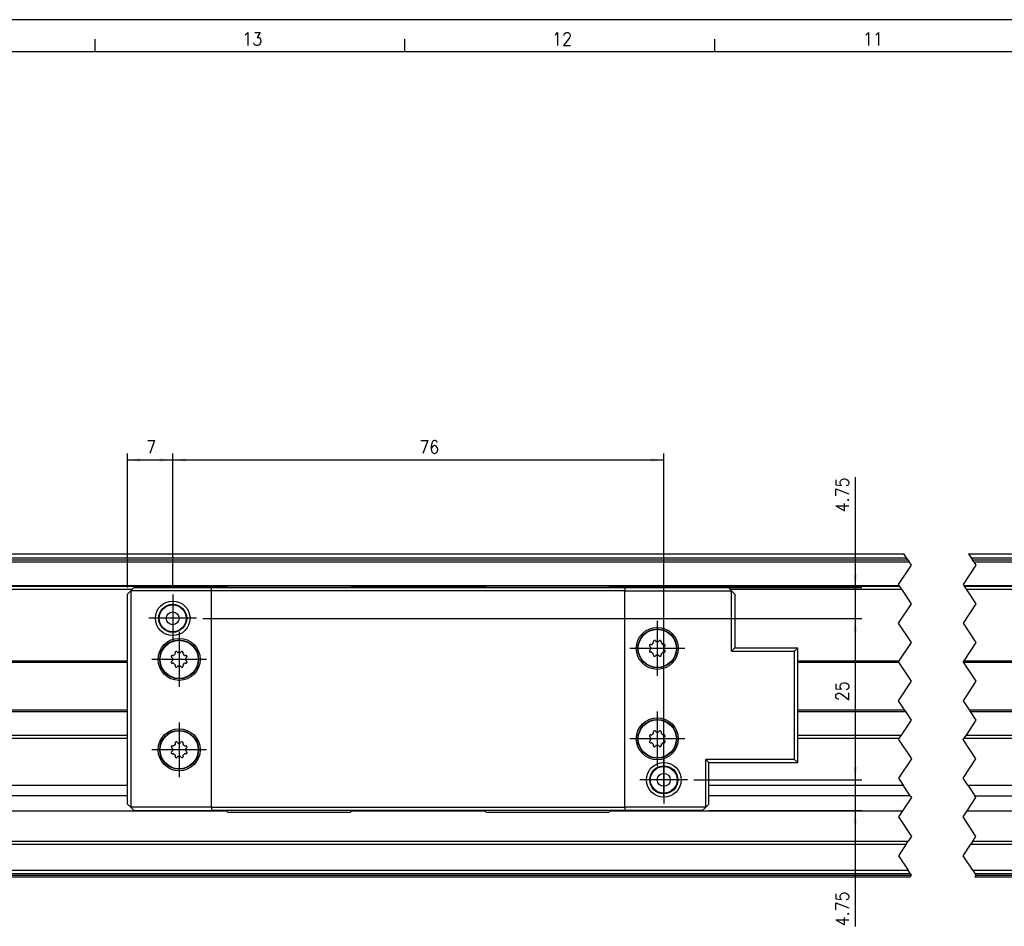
# Model space of a CAD drawing. Header units: inches. Extents: x -381 to 6628, y -418 to 176.
# Tile 8 of 27: x -181 to -29, y 35 to 176. Entities that reach past the tile are written whole.
import ezdxf

# ---------------------------------------------------------------- set-up
doc = ezdxf.new("R2010")
doc.units = ezdxf.units.IN
doc.linetypes.add('DOT_CENTER', pattern=[14, 12, -1, 0, -1])
doc.layers.add('1', color=7, linetype='Continuous')
doc.styles.add('CONVERTER_12', font='txt.shx', dxfattribs={"width": 0.9})
doc.dimstyles.new('ME10_DIM_35', dxfattribs={"dimtxt": 2, "dimasz": 2, "dimexe": 1, "dimexo": 1, "dimgap": 1, "dimtad": 1, "dimdsep": 46, "dimtxsty": 'CONVERTER_12', "dimsah": 1, "dimcen": 0.09, "dimclrd": 2, "dimclre": 2, "dimclrt": 2, "dimadec": 0, "dimazin": 0, "dimtfac": 1, "dimtdec": 4, "dimtix": 1, "dimtmove": 0, "dimatfit": 3, "dimfxl": 1, "dimtolj": 1, "dimtzin": 0, "dimarcsym": 0})
doc.dimstyles.new('ME10_DIM_36', dxfattribs={"dimtxt": 2, "dimasz": 2, "dimexe": 1, "dimexo": 1, "dimgap": 1, "dimtad": 1, "dimdsep": 46, "dimtxsty": 'CONVERTER_12', "dimsah": 1, "dimcen": 0.09, "dimclrd": 2, "dimclre": 2, "dimclrt": 2, "dimadec": 0, "dimazin": 0, "dimtfac": 1, "dimtdec": 4, "dimtix": 1, "dimtmove": 0, "dimatfit": 3, "dimfxl": 1, "dimtolj": 1, "dimtzin": 0, "dimarcsym": 0})
doc.dimstyles.new('ME10_DIM_37', dxfattribs={"dimtxt": 2, "dimasz": 2, "dimexe": 1, "dimexo": 1, "dimgap": 1, "dimtad": 1, "dimdsep": 46, "dimtxsty": 'CONVERTER_12', "dimsah": 1, "dimcen": 0.09, "dimclrd": 2, "dimclre": 2, "dimclrt": 2, "dimadec": 0, "dimazin": 0, "dimtfac": 1, "dimtdec": 4, "dimtix": 1, "dimtmove": 0, "dimatfit": 3, "dimfxl": 1, "dimtolj": 1, "dimtzin": 0, "dimarcsym": 0})
doc.dimstyles.new('ME10_DIM_38', dxfattribs={"dimtxt": 2, "dimasz": 2, "dimexe": 1, "dimexo": 1, "dimgap": 1, "dimtad": 1, "dimdsep": 46, "dimtxsty": 'CONVERTER_12', "dimsah": 1, "dimcen": 0.09, "dimclrd": 2, "dimclre": 2, "dimclrt": 2, "dimadec": 0, "dimazin": 0, "dimtfac": 1, "dimtdec": 4, "dimtix": 1, "dimtmove": 0, "dimatfit": 3, "dimfxl": 1, "dimtolj": 1, "dimtzin": 0, "dimarcsym": 0})
doc.dimstyles.new('ME10_DIM_39', dxfattribs={"dimtxt": 2, "dimasz": 2, "dimexe": 1, "dimexo": 1, "dimgap": 1, "dimtad": 1, "dimdsep": 46, "dimtxsty": 'CONVERTER_12', "dimsah": 1, "dimcen": 0.09, "dimclrd": 2, "dimclre": 2, "dimclrt": 2, "dimadec": 0, "dimazin": 0, "dimtfac": 1, "dimtdec": 4, "dimtix": 1, "dimtmove": 0, "dimatfit": 3, "dimfxl": 1, "dimtolj": 1, "dimtzin": 0, "dimarcsym": 0})

# ---------------------------------------------------------------- blocks, each defined once
blk = doc.blocks.new('Modulo_izq__K__1__33', base_point=(-230.88, 42.97))
at = {"color": 7, "linetype": 'Continuous'}
for p, q in [((-196.82, 92.97), (-44.17, 92.97)), ((-196.82, 92.96), (-44.16, 92.96)), ((-34.17, 92.97), (-12.82, 92.97)), ((-34.16, 92.96), (-12.82, 92.96)), ((-196.82, 92.35), (-43.75, 92.35)), ((-196.82, 92.03), (-43.54, 92.03)), ((-196.82, 91.7), (-43.32, 91.7)), ((-33.75, 92.35), (-12.82, 92.35)), ((-33.54, 92.03), (-12.82, 92.03)), ((-33.32, 91.7), (-12.82, 91.7)), ((-44.85, 87.99), (-189.32, 87.99)), ((-189.32, 87.97), (-148.82, 87.97)), ((-189.32, 87.47), (-163.57, 87.47)), ((-129.82, 87.97), (-108.82, 87.97)), ((-89.82, 87.97), (-44.83, 87.97)), ((-71.07, 87.47), (-44.5, 87.47)), ((-10.82, 87.99), (-34.85, 87.99)), ((-34.83, 87.97), (-10.82, 87.97)), ((-34.5, 87.47), (-10.82, 87.47)), ((-189.32, 76.41), (-164.32, 76.41)), ((-60.58, 76.41), (-44.88, 76.41)), ((-34.88, 76.41), (-10.82, 76.41)), ((-189.32, 76.16), (-164.32, 76.16)), ((-60.58, 76.16), (-44.96, 76.16)), ((-34.96, 76.16), (-10.82, 76.16)), ((-189.32, 68.79), (-164.32, 68.79)), ((-60.58, 68.79), (-44.05, 68.79)), ((-34.05, 68.79), (-10.82, 68.79)), ((-189.32, 68.54), (-164.32, 68.54)), ((-60.58, 68.54), (-43.88, 68.54)), ((-33.88, 68.54), (-10.82, 68.54)), ((-189.32, 64.91), (-164.32, 64.91)), ((-189.32, 64.41), (-164.32, 64.41)), ((-60.58, 64.91), (-44.54, 64.91)), ((-60.58, 64.41), (-44.88, 64.41)), ((-34.88, 64.41), (-10.82, 64.41)), ((-34.54, 64.91), (-10.82, 64.91)), ((-189.32, 57.15), (-164.32, 57.15)), ((-74.32, 57.15), (-44.28, 57.15)), ((-34.28, 57.15), (-10.82, 57.15)), ((-164.32, 55.48), (-189.32, 55.48)), ((-43.17, 55.48), (-74.32, 55.48)), ((-33.17, 55.48), (-10.82, 55.48)), ((-189.32, 53.19), (-149.04, 53.19)), ((-189.32, 53.16), (-149.01, 53.16)), ((-129.64, 53.16), (-109.01, 53.16)), ((-129.6, 53.19), (-109.04, 53.19)), ((-89.64, 53.16), (-44.38, 53.16)), ((-89.6, 53.19), (-44.36, 53.19)), ((-34.38, 53.16), (-10.82, 53.16)), ((-34.36, 53.19), (-10.82, 53.19)), ((-189.32, 48.48), (-43.5, 48.48)), ((-189.32, 48.04), (-43.79, 48.04)), ((-33.79, 48.04), (-10.87, 48.04)), ((-33.5, 48.48), (-10.87, 48.48)), ((-196.82, 43.47), (-43.17, 43.47)), ((-196.82, 43.22), (-43, 43.22)), ((-196.82, 42.97), (-43.17, 42.97)), ((-189.32, 43.97), (-43.5, 43.97)), ((-33.5, 43.97), (-10.87, 43.97)), ((-33.17, 43.47), (-10.87, 43.47)), ((-33.17, 42.97), (-10.87, 42.97)), ((-33, 43.22), (-10.87, 43.22))]:
    blk.add_line(p, q, dxfattribs=at)
at = {"color": 2, "linetype": 'DOT_CENTER'}
for p, q in [((-44.16, 92.96), (-44.17, 92.97)), ((-43.75, 92.35), (-44.16, 92.96)), ((-34.17, 92.97), (-34.16, 92.96)), ((-34.16, 92.96), (-33.75, 92.35)), ((-43.54, 92.03), (-43.75, 92.35)), ((-43.54, 92.03), (-43.32, 91.7)), ((-43, 91.22), (-43.32, 91.7)), ((-33.75, 92.35), (-33.54, 92.03)), ((-33.32, 91.7), (-33.54, 92.03)), ((-33.32, 91.7), (-33, 91.22)), ((-45, 88.22), (-43, 91.22)), ((-33, 91.22), (-35, 88.22)), ((-44.17, 89.47), (-44.61, 88.81)), ((-43.95, 89.8), (-44, 89.73)), ((-43.93, 89.82), (-43.95, 89.8)), ((-44.85, 87.99), (-45, 88.22)), ((-44.85, 87.99), (-44.83, 87.97)), ((-44.5, 87.47), (-44.83, 87.97)), ((-43, 85.22), (-44.5, 87.47)), ((-35, 88.22), (-34.85, 87.99)), ((-34.83, 87.97), (-34.85, 87.99)), ((-34.83, 87.97), (-34.5, 87.47)), ((-34.5, 87.47), (-33, 85.22)), ((-45, 82.22), (-43, 85.22)), ((-33, 85.22), (-35, 82.22)), ((-43, 79.22), (-45, 82.22)), ((-35, 82.22), (-33, 79.22)), ((-44.88, 76.41), (-43, 79.22)), ((-33, 79.22), (-34.88, 76.41)), ((-45, 76.22), (-44.88, 76.41)), ((-44.96, 76.16), (-45, 76.22)), ((-34.88, 76.41), (-35, 76.22)), ((-35, 76.22), (-34.96, 76.16)), ((-43, 73.22), (-44.96, 76.16)), ((-34.96, 76.16), (-33, 73.22)), ((-45, 70.22), (-43, 73.22)), ((-33, 73.22), (-35, 70.22)), ((-44.05, 68.79), (-45, 70.22)), ((-35, 70.22), (-34.05, 68.79)), ((-43.88, 68.54), (-44.05, 68.79)), ((-34.05, 68.79), (-33.88, 68.54)), ((-44.54, 64.91), (-43, 67.22)), ((-43, 67.22), (-43.88, 68.54)), ((-33, 67.22), (-34.54, 64.91)), ((-33.88, 68.54), (-33, 67.22)), ((-44.88, 64.41), (-45, 64.22)), ((-45, 64.22), (-43, 61.22)), ((-44.88, 64.41), (-44.54, 64.91)), ((-35, 64.22), (-34.88, 64.41)), ((-33, 61.22), (-35, 64.22)), ((-34.54, 64.91), (-34.88, 64.41)), ((-43, 61.22), (-45, 58.22)), ((-35, 58.22), (-33, 61.22)), ((-45, 58.22), (-44.28, 57.15)), ((-34.28, 57.15), (-35, 58.22)), ((-43.17, 55.48), (-44.28, 57.15)), ((-34.28, 57.15), (-33.17, 55.48)), ((-43, 55.22), (-44.36, 53.19)), ((-43.17, 55.48), (-43.1, 55.37)), ((-43.1, 55.37), (-43, 55.22)), ((-34.36, 53.19), (-33, 55.22)), ((-33, 55.22), (-33.17, 55.48)), ((-44.38, 53.16), (-45, 52.22)), ((-45, 52.22), (-43, 49.22)), ((-44.38, 53.16), (-44.36, 53.19)), ((-35, 52.22), (-34.38, 53.16)), ((-33, 49.22), (-35, 52.22)), ((-34.36, 53.19), (-34.38, 53.16)), ((-43, 49.22), (-43.5, 48.48)), ((-33.5, 48.48), (-33, 49.22)), ((-43.79, 48.04), (-45, 46.22)), ((-43.79, 48.04), (-43.5, 48.48)), ((-35, 46.22), (-33.79, 48.04)), ((-33.5, 48.48), (-33.79, 48.04)), ((-45, 46.22), (-43.5, 43.97)), ((-33.5, 43.97), (-35, 46.22)), ((-43.17, 43.47), (-43.5, 43.97)), ((-43, 43.22), (-43.17, 43.47)), ((-43.17, 42.97), (-43, 43.22)), ((-33.5, 43.97), (-33.17, 43.47)), ((-33.17, 43.47), (-33, 43.22)), ((-33, 43.22), (-33.17, 42.97))]:
    blk.add_line(p, q, dxfattribs=at)
blk = doc.blocks.new('CABEZA__34', base_point=(-164.32, 52.97))
at = {"color": 7, "linetype": 'Continuous'}
for p, q in [((-164.32, 86.72), (-163.82, 87.22)), ((-163.82, 87.22), (-163.32, 87.72)), ((-151.32, 87.22), (-163.82, 87.22)), ((-163.82, 87.22), (-163.82, 53.72)), ((-163.32, 87.72), (-151.32, 87.72)), ((-151.32, 87.22), (-151.32, 87.72)), ((-151.32, 87.72), (-87.32, 87.72)), ((-87.32, 87.22), (-151.32, 87.22)), ((-151.32, 53.72), (-151.32, 87.22)), ((-148.82, 87.97), (-149.07, 87.72)), ((-129.82, 87.97), (-148.82, 87.97)), ((-129.57, 87.72), (-129.82, 87.97)), ((-108.82, 87.97), (-109.07, 87.72)), ((-89.82, 87.97), (-108.82, 87.97)), ((-89.57, 87.72), (-89.82, 87.97)), ((-87.32, 87.72), (-87.32, 87.22)), ((-87.32, 87.72), (-71.32, 87.72)), ((-87.32, 87.22), (-70.82, 87.22)), ((-87.32, 53.72), (-87.32, 87.22)), ((-71.32, 87.72), (-70.82, 87.22)), ((-70.32, 86.72), (-70.82, 87.22)), ((-70.82, 77.91), (-70.82, 87.22)), ((-164.32, 54.22), (-164.32, 86.72)), ((-70.32, 86.72), (-70.32, 78.41)), ((-82.93, 79.42), (-82.94, 79.34)), ((-82.91, 79.25), (-82.94, 79.34)), ((-82.92, 79.44), (-82.93, 79.42)), ((-82.91, 79.47), (-82.92, 79.44)), ((-82.9, 79.48), (-82.91, 79.47)), ((-82.91, 79.23), (-82.91, 79.25)), ((-82.88, 79.49), (-82.9, 79.48)), ((-82.85, 79.51), (-82.88, 79.49)), ((-82.77, 79.54), (-82.79, 79.54)), ((-82.74, 79.55), (-82.77, 79.54)), ((-82.7, 79.54), (-82.74, 79.55)), ((-82.68, 79.53), (-82.7, 79.54)), ((-82.67, 79.53), (-82.68, 79.53)), ((-82.61, 79.48), (-82.67, 79.53)), ((-82.61, 79.48), (-82.56, 79.39)), ((-82.56, 79.39), (-82.49, 79.36)), ((-82.16, 79.36), (-82.09, 79.39)), ((-82.09, 79.39), (-82.04, 79.48)), ((-81.98, 79.53), (-82.04, 79.48)), ((-81.97, 79.53), (-81.98, 79.53)), ((-81.96, 79.54), (-81.97, 79.53)), ((-81.93, 79.54), (-81.96, 79.54)), ((-81.91, 79.55), (-81.93, 79.54)), ((-81.89, 79.55), (-81.91, 79.55)), ((-81.85, 79.54), (-81.89, 79.55)), ((-81.78, 79.5), (-81.8, 79.51)), ((-81.75, 79.48), (-81.78, 79.5)), ((-81.73, 79.45), (-81.75, 79.48)), ((-81.71, 79.34), (-81.74, 79.25)), ((-81.74, 79.25), (-81.74, 79.23)), ((-81.72, 79.43), (-81.73, 79.45)), ((-81.72, 79.42), (-81.72, 79.43)), ((-81.71, 79.34), (-81.72, 79.42)), ((-156.92, 77.74), (-156.93, 77.72)), ((-156.93, 77.72), (-156.93, 77.64)), ((-156.91, 77.77), (-156.92, 77.74)), ((-156.89, 77.78), (-156.91, 77.77)), ((-156.88, 77.79), (-156.89, 77.78)), ((-156.85, 77.81), (-156.88, 77.79)), ((-156.77, 77.84), (-156.79, 77.84)), ((-156.74, 77.85), (-156.77, 77.84)), ((-156.7, 77.84), (-156.74, 77.85)), ((-156.68, 77.83), (-156.7, 77.84)), ((-156.67, 77.83), (-156.68, 77.83)), ((-156.61, 77.78), (-156.67, 77.83)), ((-156.61, 77.78), (-156.56, 77.69)), ((-156.09, 77.69), (-156.03, 77.78)), ((-155.98, 77.83), (-156.03, 77.78)), ((-155.97, 77.83), (-155.98, 77.83)), ((-155.96, 77.84), (-155.97, 77.83)), ((-155.93, 77.84), (-155.96, 77.84)), ((-155.91, 77.85), (-155.93, 77.84)), ((-155.89, 77.85), (-155.91, 77.85)), ((-155.85, 77.84), (-155.89, 77.85)), ((-155.77, 77.8), (-155.8, 77.81)), ((-155.75, 77.78), (-155.77, 77.8)), ((-155.73, 77.75), (-155.75, 77.78)), ((-155.72, 77.73), (-155.73, 77.75)), ((-155.72, 77.72), (-155.72, 77.73)), ((-155.71, 77.64), (-155.72, 77.72)), ((-83.54, 78.79), (-83.55, 78.76)), ((-83.55, 78.76), (-83.55, 78.74)), ((-83.55, 78.74), (-83.55, 78.72)), ((-83.55, 78.72), (-83.54, 78.69)), ((-83.54, 77.95), (-83.55, 77.91)), ((-83.55, 77.91), (-83.54, 77.88)), ((-83.54, 78.69), (-83.54, 78.68)), ((-83.54, 78.68), (-83.53, 78.67)), ((-83.53, 77.98), (-83.54, 77.97)), ((-83.54, 77.97), (-83.54, 77.95)), ((-83.54, 77.88), (-83.54, 77.85)), ((-83.53, 78.67), (-83.48, 78.61)), ((-83.48, 78.03), (-83.53, 77.98)), ((-83.5, 78.87), (-83.51, 78.85)), ((-83.51, 77.8), (-83.49, 77.77)), ((-83.48, 78.89), (-83.5, 78.87)), ((-83.49, 77.77), (-83.48, 77.75)), ((-83.45, 78.92), (-83.48, 78.89)), ((-83.39, 78.56), (-83.48, 78.61)), ((-83.48, 78.03), (-83.39, 78.09)), ((-83.48, 77.75), (-83.47, 77.74)), ((-83.47, 77.74), (-83.44, 77.73)), ((-83.43, 78.93), (-83.45, 78.92)), ((-83.44, 77.73), (-83.42, 77.72)), ((-83.42, 78.93), (-83.43, 78.93)), ((-83.34, 78.93), (-83.42, 78.93)), ((-83.42, 77.72), (-83.34, 77.71)), ((-83.36, 78.5), (-83.39, 78.56)), ((-83.39, 78.09), (-83.36, 78.15)), ((-83.36, 78.49), (-83.36, 78.5)), ((-83.36, 78.15), (-83.36, 78.16)), ((-83.34, 78.93), (-83.25, 78.91)), ((-83.25, 77.73), (-83.34, 77.71)), ((-83.25, 78.91), (-83.17, 78.94)), ((-83.17, 77.71), (-83.25, 77.73)), ((-82.94, 79.17), (-82.91, 79.21)), ((-82.91, 79.21), (-82.91, 79.23)), ((-81.74, 79.23), (-81.74, 79.21)), ((-81.74, 79.21), (-81.71, 79.17)), ((-81.47, 78.94), (-81.4, 78.91)), ((-81.4, 77.73), (-81.47, 77.71)), ((-81.4, 78.91), (-81.31, 78.93)), ((-81.31, 77.71), (-81.4, 77.73)), ((-81.23, 78.93), (-81.31, 78.93)), ((-81.31, 77.71), (-81.23, 77.72)), ((-81.26, 78.56), (-81.29, 78.5)), ((-81.29, 78.5), (-81.29, 78.49)), ((-81.29, 78.16), (-81.29, 78.15)), ((-81.29, 78.15), (-81.26, 78.09)), ((-81.17, 78.61), (-81.26, 78.56)), ((-81.26, 78.09), (-81.17, 78.03)), ((-81.21, 78.92), (-81.23, 78.93)), ((-81.23, 77.72), (-81.22, 77.72)), ((-81.22, 77.72), (-81.2, 77.73)), ((-81.18, 78.91), (-81.21, 78.92)), ((-81.2, 77.73), (-81.17, 77.75)), ((-81.17, 78.89), (-81.18, 78.91)), ((-81.16, 78.88), (-81.17, 78.89)), ((-81.17, 78.61), (-81.12, 78.67)), ((-81.12, 77.98), (-81.17, 78.03)), ((-81.17, 77.75), (-81.15, 77.77)), ((-81.14, 78.85), (-81.16, 78.88)), ((-81.15, 77.77), (-81.14, 77.8)), ((-81.12, 78.67), (-81.11, 78.68)), ((-81.11, 77.97), (-81.12, 77.98)), ((-81.1, 78.77), (-81.11, 78.79)), ((-81.11, 78.7), (-81.1, 78.74)), ((-81.11, 78.68), (-81.11, 78.7)), ((-81.11, 77.96), (-81.11, 77.97)), ((-81.1, 77.93), (-81.11, 77.96)), ((-81.11, 77.85), (-81.1, 77.89)), ((-81.1, 78.74), (-81.1, 78.77)), ((-81.1, 77.91), (-81.1, 77.93)), ((-81.1, 77.89), (-81.1, 77.91)), ((-70.32, 78.41), (-70.82, 77.91)), ((-70.82, 77.91), (-61.08, 77.91)), ((-70.32, 78.41), (-60.58, 78.41)), ((-60.58, 78.41), (-61.08, 77.91)), ((-61.08, 61.14), (-61.08, 77.91)), ((-60.58, 60.64), (-60.58, 78.41)), ((-157.54, 77.06), (-157.55, 77.04)), ((-157.55, 77.04), (-157.54, 77.02)), ((-157.54, 76.25), (-157.55, 76.21)), ((-157.55, 76.21), (-157.54, 76.18)), ((-157.54, 77.09), (-157.54, 77.06)), ((-157.54, 77.02), (-157.54, 76.99)), ((-157.54, 76.99), (-157.53, 76.98)), ((-157.53, 76.27), (-157.54, 76.25)), ((-157.53, 76.98), (-157.53, 76.97)), ((-157.53, 76.97), (-157.48, 76.91)), ((-157.48, 76.33), (-157.53, 76.28)), ((-157.53, 76.28), (-157.53, 76.27)), ((-157.5, 77.17), (-157.51, 77.15)), ((-157.48, 77.19), (-157.5, 77.17)), ((-157.45, 77.22), (-157.48, 77.19)), ((-157.39, 76.86), (-157.48, 76.91)), ((-157.48, 76.33), (-157.39, 76.39)), ((-157.43, 77.23), (-157.45, 77.22)), ((-157.42, 77.23), (-157.43, 77.23)), ((-157.34, 77.23), (-157.42, 77.23)), ((-157.36, 76.8), (-157.39, 76.86)), ((-157.39, 76.39), (-157.36, 76.45)), ((-157.36, 76.79), (-157.36, 76.8)), ((-157.36, 76.45), (-157.36, 76.46)), ((-157.34, 77.23), (-157.25, 77.21)), ((-157.25, 77.21), (-157.17, 77.24)), ((-156.94, 77.47), (-156.91, 77.51)), ((-156.91, 77.55), (-156.93, 77.64)), ((-156.91, 77.53), (-156.91, 77.55)), ((-156.91, 77.51), (-156.91, 77.53)), ((-156.56, 77.69), (-156.49, 77.66)), ((-156.16, 77.66), (-156.09, 77.69)), ((-155.73, 77.55), (-155.74, 77.53)), ((-155.74, 77.53), (-155.73, 77.51)), ((-155.71, 77.64), (-155.73, 77.55)), ((-155.73, 77.51), (-155.71, 77.47)), ((-155.47, 77.24), (-155.4, 77.21)), ((-155.4, 77.21), (-155.3, 77.23)), ((-155.23, 77.23), (-155.3, 77.23)), ((-155.26, 76.86), (-155.29, 76.8)), ((-155.29, 76.8), (-155.29, 76.79)), ((-155.29, 76.46), (-155.29, 76.45)), ((-155.29, 76.45), (-155.26, 76.39)), ((-155.17, 76.91), (-155.26, 76.86)), ((-155.26, 76.39), (-155.17, 76.33)), ((-155.2, 77.22), (-155.23, 77.23)), ((-155.18, 77.21), (-155.2, 77.22)), ((-155.17, 77.19), (-155.18, 77.21)), ((-155.15, 77.18), (-155.17, 77.19)), ((-155.17, 76.91), (-155.12, 76.97)), ((-155.12, 76.28), (-155.17, 76.33)), ((-155.13, 77.15), (-155.15, 77.18)), ((-155.12, 76.97), (-155.11, 76.98)), ((-155.11, 76.27), (-155.12, 76.28)), ((-155.1, 77.07), (-155.11, 77.09)), ((-155.11, 77), (-155.1, 77.04)), ((-155.11, 76.98), (-155.11, 77)), ((-155.11, 76.26), (-155.11, 76.27)), ((-155.1, 76.23), (-155.11, 76.26)), ((-155.11, 76.15), (-155.1, 76.19)), ((-155.1, 77.04), (-155.1, 77.07)), ((-155.1, 76.21), (-155.1, 76.23)), ((-155.1, 76.19), (-155.1, 76.21)), ((-82.91, 77.43), (-82.94, 77.47)), ((-82.94, 77.3), (-82.91, 77.4)), ((-82.94, 77.3), (-82.93, 77.23)), ((-82.93, 77.23), (-82.93, 77.21)), ((-82.93, 77.21), (-82.92, 77.2)), ((-82.92, 77.2), (-82.9, 77.17)), ((-82.91, 77.42), (-82.91, 77.43)), ((-82.91, 77.4), (-82.91, 77.42)), ((-82.9, 77.17), (-82.87, 77.15)), ((-82.87, 77.15), (-82.85, 77.13)), ((-82.79, 77.11), (-82.76, 77.1)), ((-82.76, 77.1), (-82.74, 77.1)), ((-82.74, 77.1), (-82.72, 77.1)), ((-82.72, 77.1), (-82.69, 77.11)), ((-82.69, 77.11), (-82.68, 77.11)), ((-82.68, 77.11), (-82.67, 77.12)), ((-82.67, 77.12), (-82.61, 77.17)), ((-82.56, 77.26), (-82.61, 77.17)), ((-82.49, 77.29), (-82.56, 77.26)), ((-82.09, 77.26), (-82.16, 77.29)), ((-82.04, 77.17), (-82.09, 77.26)), ((-82.04, 77.17), (-81.98, 77.12)), ((-81.98, 77.12), (-81.97, 77.11)), ((-81.97, 77.11), (-81.95, 77.11)), ((-81.95, 77.11), (-81.91, 77.1)), ((-81.91, 77.1), (-81.88, 77.1)), ((-81.88, 77.1), (-81.85, 77.11)), ((-81.8, 77.13), (-81.77, 77.15)), ((-81.77, 77.15), (-81.75, 77.17)), ((-81.75, 77.17), (-81.74, 77.18)), ((-81.71, 77.47), (-81.74, 77.43)), ((-81.74, 77.43), (-81.74, 77.42)), ((-81.74, 77.42), (-81.74, 77.4)), ((-81.74, 77.4), (-81.71, 77.3)), ((-81.74, 77.18), (-81.73, 77.2)), ((-81.73, 77.2), (-81.72, 77.23)), ((-81.72, 77.23), (-81.71, 77.3)), ((-157.54, 76.18), (-157.54, 76.15)), ((-157.51, 76.1), (-157.49, 76.07)), ((-157.49, 76.07), (-157.48, 76.05)), ((-157.48, 76.05), (-157.46, 76.04)), ((-157.46, 76.04), (-157.44, 76.03)), ((-157.44, 76.03), (-157.42, 76.02)), ((-157.42, 76.02), (-157.34, 76.01)), ((-157.25, 76.03), (-157.34, 76.01)), ((-157.17, 76.01), (-157.25, 76.03)), ((-156.91, 75.73), (-156.94, 75.77)), ((-156.93, 75.6), (-156.91, 75.7)), ((-156.93, 75.6), (-156.93, 75.53)), ((-156.93, 75.53), (-156.93, 75.51)), ((-156.93, 75.51), (-156.92, 75.5)), ((-156.92, 75.5), (-156.89, 75.47)), ((-156.91, 75.72), (-156.91, 75.73)), ((-156.91, 75.7), (-156.91, 75.72)), ((-156.89, 75.47), (-156.87, 75.45)), ((-156.87, 75.45), (-156.85, 75.43)), ((-156.79, 75.41), (-156.76, 75.4)), ((-156.76, 75.4), (-156.74, 75.4)), ((-156.74, 75.4), (-156.72, 75.4)), ((-156.72, 75.4), (-156.69, 75.41)), ((-156.69, 75.41), (-156.68, 75.41)), ((-156.68, 75.41), (-156.67, 75.42)), ((-156.67, 75.42), (-156.61, 75.47)), ((-156.56, 75.56), (-156.61, 75.47)), ((-156.49, 75.59), (-156.56, 75.56)), ((-156.09, 75.56), (-156.16, 75.59)), ((-156.03, 75.47), (-156.09, 75.56)), ((-156.03, 75.47), (-155.98, 75.42)), ((-155.98, 75.42), (-155.97, 75.41)), ((-155.97, 75.41), (-155.95, 75.41)), ((-155.95, 75.41), (-155.91, 75.4)), ((-155.91, 75.4), (-155.88, 75.4)), ((-155.88, 75.4), (-155.85, 75.41)), ((-155.8, 75.43), (-155.77, 75.45)), ((-155.77, 75.45), (-155.75, 75.47)), ((-155.75, 75.47), (-155.74, 75.48)), ((-155.73, 75.73), (-155.74, 75.72)), ((-155.74, 75.72), (-155.73, 75.7)), ((-155.74, 75.48), (-155.73, 75.5)), ((-155.71, 75.77), (-155.73, 75.73)), ((-155.73, 75.7), (-155.71, 75.6)), ((-155.73, 75.5), (-155.72, 75.53)), ((-155.72, 75.53), (-155.71, 75.6)), ((-155.4, 76.03), (-155.47, 76.01)), ((-155.3, 76.01), (-155.4, 76.03)), ((-155.3, 76.01), (-155.23, 76.02)), ((-155.23, 76.02), (-155.21, 76.02)), ((-155.21, 76.02), (-155.2, 76.03)), ((-155.2, 76.03), (-155.17, 76.05)), ((-155.17, 76.05), (-155.15, 76.07)), ((-155.15, 76.07), (-155.13, 76.1)), ((-82.77, 65.54), (-82.79, 65.54)), ((-82.74, 65.55), (-82.77, 65.54)), ((-82.7, 65.54), (-82.74, 65.55)), ((-82.68, 65.53), (-82.7, 65.54)), ((-82.67, 65.53), (-82.68, 65.53)), ((-82.61, 65.48), (-82.67, 65.53)), ((-81.98, 65.53), (-82.04, 65.48)), ((-81.97, 65.53), (-81.98, 65.53)), ((-81.96, 65.54), (-81.97, 65.53)), ((-81.93, 65.54), (-81.96, 65.54)), ((-81.91, 65.55), (-81.93, 65.54)), ((-81.89, 65.55), (-81.91, 65.55)), ((-81.85, 65.54), (-81.89, 65.55)), ((-83.54, 64.79), (-83.55, 64.76)), ((-83.55, 64.76), (-83.55, 64.74)), ((-83.55, 64.74), (-83.55, 64.72)), ((-83.55, 64.72), (-83.54, 64.69)), ((-83.54, 64.69), (-83.54, 64.68)), ((-83.54, 64.68), (-83.53, 64.67)), ((-83.53, 64.67), (-83.48, 64.61)), ((-83.48, 64.03), (-83.53, 63.98)), ((-83.5, 64.87), (-83.51, 64.85)), ((-83.48, 64.89), (-83.5, 64.87)), ((-83.45, 64.92), (-83.48, 64.89)), ((-83.39, 64.56), (-83.48, 64.61)), ((-83.48, 64.03), (-83.39, 64.09)), ((-83.43, 64.93), (-83.45, 64.92)), ((-83.42, 64.93), (-83.43, 64.93)), ((-83.34, 64.93), (-83.42, 64.93)), ((-83.36, 64.5), (-83.39, 64.56)), ((-83.39, 64.09), (-83.36, 64.15)), ((-83.36, 64.49), (-83.36, 64.5)), ((-83.36, 64.15), (-83.36, 64.16)), ((-83.34, 64.93), (-83.25, 64.91)), ((-83.25, 64.91), (-83.17, 64.94)), ((-82.93, 65.42), (-82.94, 65.34)), ((-82.91, 65.25), (-82.94, 65.34)), ((-82.94, 65.17), (-82.91, 65.21)), ((-82.92, 65.44), (-82.93, 65.42)), ((-82.91, 65.47), (-82.92, 65.44)), ((-82.9, 65.48), (-82.91, 65.47)), ((-82.91, 65.23), (-82.91, 65.25)), ((-82.91, 65.21), (-82.91, 65.23)), ((-82.88, 65.49), (-82.9, 65.48)), ((-82.85, 65.51), (-82.88, 65.49)), ((-82.61, 65.48), (-82.56, 65.39)), ((-82.56, 65.39), (-82.49, 65.36)), ((-82.16, 65.36), (-82.09, 65.39)), ((-82.09, 65.39), (-82.04, 65.48)), ((-81.78, 65.5), (-81.8, 65.51)), ((-81.75, 65.48), (-81.78, 65.5)), ((-81.73, 65.45), (-81.75, 65.48)), ((-81.71, 65.34), (-81.74, 65.25)), ((-81.74, 65.25), (-81.74, 65.23)), ((-81.74, 65.23), (-81.74, 65.21)), ((-81.74, 65.21), (-81.71, 65.17)), ((-81.72, 65.43), (-81.73, 65.45)), ((-81.72, 65.42), (-81.72, 65.43)), ((-81.71, 65.34), (-81.72, 65.42)), ((-81.47, 64.94), (-81.4, 64.91)), ((-81.4, 64.91), (-81.31, 64.93)), ((-81.23, 64.93), (-81.31, 64.93)), ((-81.26, 64.56), (-81.29, 64.5)), ((-81.29, 64.5), (-81.29, 64.49)), ((-81.29, 64.16), (-81.29, 64.15)), ((-81.29, 64.15), (-81.26, 64.09)), ((-81.17, 64.61), (-81.26, 64.56)), ((-81.26, 64.09), (-81.17, 64.03)), ((-81.21, 64.92), (-81.23, 64.93)), ((-81.18, 64.91), (-81.21, 64.92)), ((-81.17, 64.89), (-81.18, 64.91)), ((-81.16, 64.88), (-81.17, 64.89)), ((-81.17, 64.61), (-81.12, 64.67)), ((-81.12, 63.98), (-81.17, 64.03)), ((-81.14, 64.85), (-81.16, 64.88)), ((-81.12, 64.67), (-81.11, 64.68)), ((-81.1, 64.77), (-81.11, 64.79)), ((-81.11, 64.7), (-81.1, 64.74)), ((-81.11, 64.68), (-81.11, 64.7)), ((-81.1, 64.74), (-81.1, 64.77)), ((-157.54, 63.09), (-157.55, 63.06)), ((-157.55, 63.06), (-157.55, 63.04)), ((-157.55, 63.04), (-157.55, 63.02)), ((-157.55, 63.02), (-157.54, 62.99)), ((-157.54, 62.99), (-157.54, 62.98)), ((-157.54, 62.98), (-157.53, 62.97)), ((-157.53, 62.97), (-157.48, 62.91)), ((-157.5, 63.17), (-157.51, 63.15)), ((-157.48, 63.19), (-157.5, 63.17)), ((-157.45, 63.22), (-157.48, 63.19)), ((-157.39, 62.86), (-157.48, 62.91)), ((-157.43, 63.23), (-157.45, 63.22)), ((-157.42, 63.23), (-157.43, 63.23)), ((-157.34, 63.23), (-157.42, 63.23)), ((-157.36, 62.8), (-157.39, 62.86)), ((-157.36, 62.79), (-157.36, 62.8)), ((-157.34, 63.23), (-157.25, 63.21)), ((-157.25, 63.21), (-157.17, 63.24)), ((-156.93, 63.72), (-156.94, 63.64)), ((-156.91, 63.55), (-156.94, 63.64)), ((-156.94, 63.47), (-156.91, 63.51)), ((-156.92, 63.74), (-156.93, 63.72)), ((-156.91, 63.77), (-156.92, 63.74)), ((-156.9, 63.78), (-156.91, 63.77)), ((-156.91, 63.53), (-156.91, 63.55)), ((-156.91, 63.51), (-156.91, 63.53)), ((-156.88, 63.79), (-156.9, 63.78)), ((-156.85, 63.81), (-156.88, 63.79)), ((-156.77, 63.84), (-156.79, 63.84)), ((-156.74, 63.85), (-156.77, 63.84)), ((-156.7, 63.84), (-156.74, 63.85)), ((-156.68, 63.83), (-156.7, 63.84)), ((-156.67, 63.83), (-156.68, 63.83)), ((-156.61, 63.78), (-156.67, 63.83)), ((-156.61, 63.78), (-156.56, 63.69)), ((-156.56, 63.69), (-156.49, 63.66)), ((-156.16, 63.66), (-156.09, 63.69)), ((-156.09, 63.69), (-156.04, 63.78)), ((-155.98, 63.83), (-156.04, 63.78)), ((-155.97, 63.83), (-155.98, 63.83)), ((-155.96, 63.84), (-155.97, 63.83)), ((-155.93, 63.84), (-155.96, 63.84)), ((-155.91, 63.85), (-155.93, 63.84)), ((-155.89, 63.85), (-155.91, 63.85)), ((-155.85, 63.84), (-155.89, 63.85)), ((-155.78, 63.8), (-155.8, 63.81)), ((-155.75, 63.78), (-155.78, 63.8)), ((-155.73, 63.75), (-155.75, 63.78)), ((-155.71, 63.64), (-155.74, 63.55)), ((-155.74, 63.55), (-155.74, 63.53)), ((-155.74, 63.53), (-155.74, 63.51)), ((-155.74, 63.51), (-155.71, 63.47)), ((-155.72, 63.73), (-155.73, 63.75)), ((-155.72, 63.72), (-155.72, 63.73)), ((-155.71, 63.64), (-155.72, 63.72)), ((-155.47, 63.24), (-155.4, 63.21)), ((-155.4, 63.21), (-155.31, 63.23)), ((-155.23, 63.23), (-155.31, 63.23)), ((-155.26, 62.86), (-155.29, 62.8)), ((-155.29, 62.8), (-155.29, 62.79)), ((-155.17, 62.91), (-155.26, 62.86)), ((-155.21, 63.22), (-155.23, 63.23)), ((-155.18, 63.21), (-155.21, 63.22)), ((-155.17, 63.19), (-155.18, 63.21)), ((-155.16, 63.18), (-155.17, 63.19)), ((-155.17, 62.91), (-155.12, 62.97)), ((-155.14, 63.15), (-155.16, 63.18)), ((-155.12, 62.97), (-155.11, 62.98)), ((-155.1, 63.07), (-155.11, 63.09)), ((-155.11, 63), (-155.1, 63.04)), ((-155.11, 62.98), (-155.11, 63)), ((-155.1, 63.04), (-155.1, 63.07)), ((-83.54, 63.95), (-83.55, 63.91)), ((-83.55, 63.91), (-83.54, 63.88)), ((-83.53, 63.98), (-83.54, 63.97)), ((-83.54, 63.97), (-83.54, 63.95)), ((-83.54, 63.88), (-83.54, 63.85)), ((-83.51, 63.8), (-83.49, 63.77)), ((-83.49, 63.77), (-83.48, 63.75)), ((-83.48, 63.75), (-83.47, 63.74)), ((-83.47, 63.74), (-83.44, 63.73)), ((-83.44, 63.73), (-83.42, 63.72)), ((-83.42, 63.72), (-83.34, 63.71)), ((-83.25, 63.73), (-83.34, 63.71)), ((-83.17, 63.71), (-83.25, 63.73)), ((-82.91, 63.43), (-82.94, 63.47)), ((-82.94, 63.3), (-82.91, 63.4)), ((-82.94, 63.3), (-82.93, 63.23)), ((-82.93, 63.23), (-82.93, 63.21)), ((-82.93, 63.21), (-82.92, 63.2)), ((-82.92, 63.2), (-82.9, 63.17)), ((-82.91, 63.42), (-82.91, 63.43)), ((-82.91, 63.4), (-82.91, 63.42)), ((-82.9, 63.17), (-82.87, 63.15)), ((-82.87, 63.15), (-82.85, 63.13)), ((-82.79, 63.11), (-82.76, 63.1)), ((-82.76, 63.1), (-82.74, 63.1)), ((-82.74, 63.1), (-82.72, 63.1)), ((-82.72, 63.1), (-82.69, 63.11)), ((-82.69, 63.11), (-82.68, 63.11)), ((-82.68, 63.11), (-82.67, 63.12)), ((-82.67, 63.12), (-82.61, 63.17)), ((-82.56, 63.26), (-82.61, 63.17)), ((-82.49, 63.29), (-82.56, 63.26)), ((-82.09, 63.26), (-82.16, 63.29)), ((-82.04, 63.17), (-82.09, 63.26)), ((-82.04, 63.17), (-81.98, 63.12)), ((-81.98, 63.12), (-81.97, 63.11)), ((-81.97, 63.11), (-81.95, 63.11)), ((-81.95, 63.11), (-81.91, 63.1)), ((-81.91, 63.1), (-81.88, 63.1)), ((-81.88, 63.1), (-81.85, 63.11)), ((-81.8, 63.13), (-81.77, 63.15)), ((-81.77, 63.15), (-81.75, 63.17)), ((-81.75, 63.17), (-81.74, 63.18)), ((-81.71, 63.47), (-81.74, 63.43)), ((-81.74, 63.43), (-81.74, 63.42)), ((-81.74, 63.42), (-81.74, 63.4)), ((-81.74, 63.4), (-81.71, 63.3)), ((-81.74, 63.18), (-81.73, 63.2)), ((-81.73, 63.2), (-81.72, 63.23)), ((-81.72, 63.23), (-81.71, 63.3)), ((-81.4, 63.73), (-81.47, 63.71)), ((-81.31, 63.71), (-81.4, 63.73)), ((-81.31, 63.71), (-81.23, 63.72)), ((-81.23, 63.72), (-81.22, 63.72)), ((-81.22, 63.72), (-81.2, 63.73)), ((-81.2, 63.73), (-81.17, 63.75)), ((-81.17, 63.75), (-81.15, 63.77)), ((-81.15, 63.77), (-81.14, 63.8)), ((-81.11, 63.97), (-81.12, 63.98)), ((-81.11, 63.96), (-81.11, 63.97)), ((-81.1, 63.93), (-81.11, 63.96)), ((-81.11, 63.85), (-81.1, 63.89)), ((-81.1, 63.91), (-81.1, 63.93)), ((-81.1, 63.89), (-81.1, 63.91)), ((-157.54, 62.25), (-157.55, 62.21)), ((-157.55, 62.21), (-157.54, 62.18)), ((-157.53, 62.28), (-157.54, 62.27)), ((-157.54, 62.27), (-157.54, 62.25)), ((-157.54, 62.18), (-157.54, 62.15)), ((-157.48, 62.33), (-157.53, 62.28)), ((-157.51, 62.1), (-157.49, 62.07)), ((-157.49, 62.07), (-157.48, 62.05)), ((-157.48, 62.33), (-157.39, 62.39)), ((-157.48, 62.05), (-157.47, 62.04)), ((-157.47, 62.04), (-157.44, 62.03)), ((-157.44, 62.03), (-157.42, 62.02)), ((-157.42, 62.02), (-157.34, 62.01)), ((-157.39, 62.39), (-157.36, 62.45)), ((-157.36, 62.45), (-157.36, 62.46)), ((-157.25, 62.03), (-157.34, 62.01)), ((-157.17, 62.01), (-157.25, 62.03)), ((-156.91, 61.73), (-156.94, 61.77)), ((-156.94, 61.6), (-156.91, 61.7)), ((-156.94, 61.6), (-156.93, 61.53)), ((-156.93, 61.53), (-156.93, 61.51)), ((-156.93, 61.51), (-156.92, 61.5)), ((-156.92, 61.5), (-156.9, 61.47)), ((-156.91, 61.72), (-156.91, 61.73)), ((-156.91, 61.7), (-156.91, 61.72)), ((-156.9, 61.47), (-156.87, 61.45)), ((-156.87, 61.45), (-156.85, 61.43)), ((-156.79, 61.41), (-156.76, 61.4)), ((-156.76, 61.4), (-156.74, 61.4)), ((-156.74, 61.4), (-156.72, 61.4)), ((-156.72, 61.4), (-156.69, 61.41)), ((-156.69, 61.41), (-156.68, 61.41)), ((-156.68, 61.41), (-156.67, 61.42)), ((-156.67, 61.42), (-156.61, 61.47)), ((-156.56, 61.56), (-156.61, 61.47)), ((-156.49, 61.59), (-156.56, 61.56)), ((-156.09, 61.56), (-156.16, 61.59)), ((-156.04, 61.47), (-156.09, 61.56)), ((-156.04, 61.47), (-155.98, 61.42)), ((-155.98, 61.42), (-155.97, 61.41)), ((-155.97, 61.41), (-155.95, 61.41)), ((-155.95, 61.41), (-155.91, 61.4)), ((-155.91, 61.4), (-155.88, 61.4)), ((-155.88, 61.4), (-155.85, 61.41)), ((-155.8, 61.43), (-155.77, 61.45)), ((-155.77, 61.45), (-155.75, 61.47)), ((-155.75, 61.47), (-155.74, 61.48)), ((-155.71, 61.77), (-155.74, 61.73)), ((-155.74, 61.73), (-155.74, 61.72)), ((-155.74, 61.72), (-155.74, 61.7)), ((-155.74, 61.7), (-155.71, 61.6)), ((-155.74, 61.48), (-155.73, 61.5)), ((-155.73, 61.5), (-155.72, 61.53)), ((-155.72, 61.53), (-155.71, 61.6)), ((-155.4, 62.03), (-155.47, 62.01)), ((-155.31, 62.01), (-155.4, 62.03)), ((-155.31, 62.01), (-155.23, 62.02)), ((-155.29, 62.46), (-155.29, 62.45)), ((-155.29, 62.45), (-155.26, 62.39)), ((-155.26, 62.39), (-155.17, 62.33)), ((-155.23, 62.02), (-155.22, 62.02)), ((-155.22, 62.02), (-155.2, 62.03)), ((-155.2, 62.03), (-155.17, 62.05)), ((-155.12, 62.28), (-155.17, 62.33)), ((-155.17, 62.05), (-155.15, 62.07)), ((-155.15, 62.07), (-155.14, 62.1)), ((-155.11, 62.27), (-155.12, 62.28)), ((-155.11, 62.26), (-155.11, 62.27)), ((-155.1, 62.23), (-155.11, 62.26)), ((-155.11, 62.15), (-155.1, 62.19)), ((-155.1, 62.21), (-155.1, 62.23)), ((-155.1, 62.19), (-155.1, 62.21)), ((-74.82, 61.14), (-74.32, 60.64)), ((-74.82, 53.72), (-74.82, 61.14)), ((-61.08, 61.14), (-74.82, 61.14)), ((-60.58, 60.64), (-61.08, 61.14)), ((-74.32, 54.47), (-74.32, 60.64)), ((-74.32, 54.22), (-74.32, 60.64)), ((-74.32, 60.64), (-60.58, 60.64)), ((-163.82, 53.72), (-164.32, 54.22)), ((-163.82, 53.72), (-163.32, 53.22)), ((-151.32, 53.72), (-163.82, 53.72)), ((-151.32, 53.72), (-151.32, 53.22)), ((-151.32, 53.72), (-87.32, 53.72)), ((-87.32, 53.72), (-87.32, 53.22)), ((-74.82, 53.72), (-87.32, 53.72)), ((-74.82, 53.72), (-75.32, 53.22)), ((-74.82, 53.72), (-74.32, 54.22)), ((-163.32, 53.22), (-151.32, 53.22)), ((-87.32, 53.22), (-151.32, 53.22)), ((-149.07, 53.22), (-148.82, 52.97)), ((-148.82, 52.97), (-129.82, 52.97)), ((-129.82, 52.97), (-129.57, 53.22)), ((-109.07, 53.22), (-108.82, 52.97)), ((-108.82, 52.97), (-89.82, 52.97)), ((-89.57, 53.22), (-89.82, 52.97)), ((-75.32, 53.22), (-87.32, 53.22))]:
    blk.add_line(p, q, dxfattribs=at)
for centre, radius in [((-157.32, 82.97), 2.68), ((-157.32, 82.97), 2.17), ((-157.32, 82.97), 2.08), ((-157.32, 82.97), 1), ((-82.32, 78.32), 3.25), ((-82.32, 78.32), 3), ((-82.32, 78.32), 2.95), ((-156.32, 76.62), 3.25), ((-156.32, 76.62), 3), ((-156.32, 76.62), 2.95), ((-82.32, 64.32), 3.25), ((-82.32, 64.32), 3), ((-82.32, 64.32), 2.95), ((-156.32, 62.62), 3.25), ((-156.32, 62.62), 3), ((-156.32, 62.62), 2.95), ((-81.32, 57.97), 2.68), ((-81.32, 57.97), 2.17), ((-81.32, 57.97), 2.07), ((-81.32, 57.97), 1)]:
    blk.add_circle(centre, radius, dxfattribs=at)
for centre, radius, start, end in [((-82.32, 78.32), 1.3, 111.1794, 113.8206), ((-82.32, 78.32), 1.05, 80.9522, 99.0478), ((-82.32, 78.32), 1.3, 66.1794, 68.8206), ((-156.32, 76.62), 1.3, 111.1794, 113.8206), ((-156.32, 76.62), 1.3, 66.1794, 68.8206), ((-82.32, 78.32), 1.3, 156.1794, 158.8206), ((-82.32, 78.32), 1.3, 201.1794, 203.8206), ((-82.32, 78.32), 1.05, 170.9522, 189.0478), ((-82.32, 78.32), 1.05, 125.9522, 144.0478), ((-82.32, 78.32), 1.05, 35.9522, 54.0478), ((-82.32, 78.32), 1.05, 350.9522, 9.0478), ((-82.32, 78.32), 1.3, 21.1794, 23.8206), ((-82.32, 78.32), 1.3, 336.1794, 338.8206), ((-156.32, 76.62), 1.3, 156.1794, 158.8206), ((-156.32, 76.62), 1.05, 170.9522, 189.0478), ((-156.32, 76.62), 1.05, 125.9522, 144.0478), ((-156.32, 76.62), 1.05, 80.9522, 99.0478), ((-156.32, 76.62), 1.05, 35.9522, 54.0478), ((-156.32, 76.62), 1.05, 350.9522, 9.0478), ((-156.32, 76.62), 1.3, 21.1794, 23.8206), ((-82.32, 78.32), 1.05, 215.9522, 234.0478), ((-82.32, 78.32), 1.3, 246.1794, 248.8206), ((-82.32, 78.32), 1.05, 260.9522, 279.0478), ((-82.32, 78.32), 1.3, 291.1794, 293.8206), ((-82.32, 78.32), 1.05, 305.9522, 324.0478), ((-156.32, 76.62), 1.3, 201.1794, 203.8206), ((-156.32, 76.62), 1.05, 215.9522, 234.0478), ((-156.32, 76.62), 1.3, 246.1794, 248.8206), ((-156.32, 76.62), 1.05, 260.9522, 279.0478), ((-156.32, 76.62), 1.3, 291.1794, 293.8206), ((-156.32, 76.62), 1.05, 305.9522, 324.0478), ((-156.32, 76.62), 1.3, 336.1794, 338.8206), ((-82.32, 64.32), 1.3, 111.1794, 113.8206), ((-82.32, 64.32), 1.3, 66.1794, 68.8206), ((-82.32, 64.32), 1.3, 156.1794, 158.8206), ((-82.32, 64.32), 1.05, 170.9522, 189.0478), ((-82.32, 64.32), 1.05, 125.9522, 144.0478), ((-82.32, 64.32), 1.05, 80.9522, 99.0478), ((-82.32, 64.32), 1.05, 35.9522, 54.0478), ((-82.32, 64.32), 1.05, 350.9522, 9.0478), ((-82.32, 64.32), 1.3, 21.1794, 23.8206), ((-156.32, 62.62), 1.3, 156.1794, 158.8206), ((-156.32, 62.62), 1.05, 170.9522, 189.0478), ((-156.32, 62.62), 1.05, 125.9522, 144.0478), ((-156.32, 62.62), 1.3, 111.1794, 113.8206), ((-156.32, 62.62), 1.05, 80.9522, 99.0478), ((-156.32, 62.62), 1.3, 66.1794, 68.8206), ((-156.32, 62.62), 1.05, 35.9522, 54.0478), ((-156.32, 62.62), 1.05, 350.9522, 9.0478), ((-156.32, 62.62), 1.3, 21.1794, 23.8206), ((-82.32, 64.32), 1.3, 201.1794, 203.8206), ((-82.32, 64.32), 1.05, 215.9522, 234.0478), ((-82.32, 64.32), 1.3, 246.1794, 248.8206), ((-82.32, 64.32), 1.05, 260.9522, 279.0478), ((-82.32, 64.32), 1.3, 291.1794, 293.8206), ((-82.32, 64.32), 1.05, 305.9522, 324.0478), ((-82.32, 64.32), 1.3, 336.1794, 338.8206), ((-156.32, 62.62), 1.3, 201.1794, 203.8206), ((-156.32, 62.62), 1.05, 215.9522, 234.0478), ((-156.32, 62.62), 1.3, 246.1794, 248.8206), ((-156.32, 62.62), 1.05, 260.9522, 279.0478), ((-156.32, 62.62), 1.3, 291.1794, 293.8206), ((-156.32, 62.62), 1.05, 305.9522, 324.0478), ((-156.32, 62.62), 1.3, 336.1794, 338.8206)]:
    blk.add_arc(centre, radius, start, end, dxfattribs=at)
at = {"layer": '1', "color": 2, "linetype": 'DOT_CENTER'}
for p, q in [((-157.32, 86.65), (-157.32, 79.29)), ((-153.65, 82.97), (-161, 82.97)), ((-82.32, 82.57), (-82.32, 74.07)), ((-156.32, 80.87), (-156.32, 72.37)), ((-78.07, 78.32), (-86.57, 78.32)), ((-152.07, 76.62), (-160.57, 76.62)), ((-82.32, 68.57), (-82.32, 60.07)), ((-156.32, 66.87), (-156.32, 58.37)), ((-78.07, 64.32), (-86.57, 64.32)), ((-152.07, 62.62), (-160.57, 62.62)), ((-81.32, 61.65), (-81.32, 54.3)), ((-77.65, 57.97), (-85, 57.97))]:
    blk.add_line(p, q, dxfattribs=at)
blk = doc.blocks.new('F-56__35', base_point=(-230.88, 42.97))
for name, p in [('Modulo_izq__K__1__33', (-230.88, 42.97)), ('CABEZA__34', (-164.32, 52.97))]:
    blk.add_blockref(name, p)
blk = doc.blocks.new('*D96')
at = {"layer": '1', "color": 2, "linetype": 'Continuous'}
for p, q in [((-164.32, 87.72), (-164.32, 108.48)), ((-157.32, 87.65), (-157.32, 108.48)), ((-164.32, 107.48), (-157.32, 107.48))]:
    blk.add_line(p, q, dxfattribs=at)
at = {"layer": '1', "color": 2}
for points in [[(-162.32, 107.75), (-162.32, 107.22), (-164.32, 107.48)], [(-159.32, 107.22), (-159.32, 107.75), (-157.32, 107.48)]]:
    blk.add_solid(points, dxfattribs=at)
at = {"layer": '1', "color": 2, "insert": (-161.42, 108.48), "char_height": 2, "attachment_point": 7, "rotation": 0.0001, "line_spacing_factor": 0.60024, "style": 'CONVERTER_12'}
blk.add_mtext('7', dxfattribs=at)
blk = doc.blocks.new('*D97')
at = {"layer": '1', "color": 2, "linetype": 'Continuous'}
for p, q in [((-157.32, 87.65), (-157.32, 108.48)), ((-81.32, 55.3), (-81.32, 108.48)), ((-157.32, 107.48), (-81.32, 107.48))]:
    blk.add_line(p, q, dxfattribs=at)
at = {"layer": '1', "color": 2}
for points in [[(-155.32, 107.75), (-155.32, 107.22), (-157.32, 107.48)], [(-83.32, 107.22), (-83.32, 107.75), (-81.32, 107.48)]]:
    blk.add_solid(points, dxfattribs=at)
at = {"layer": '1', "color": 2, "insert": (-119.16, 108.48), "char_height": 2, "attachment_point": 7, "rotation": 0.0001, "line_spacing_factor": 0.60024, "style": 'CONVERTER_12'}
blk.add_mtext('76', dxfattribs=at)
blk = doc.blocks.new('*D98')
at = {"layer": '1', "color": 2, "linetype": 'Continuous'}
for p, q in [((-51.69, 104.82), (-51.69, 87.72)), ((-162.32, 87.72), (-50.69, 87.72)), ((-51.69, 87.72), (-51.69, 82.97)), ((-152.65, 82.97), (-50.69, 82.97)), ((-51.69, 82.97), (-51.69, 78.97))]:
    blk.add_line(p, q, dxfattribs=at)
at = {"layer": '1', "color": 2}
for points in [[(-51.96, 89.72), (-51.43, 89.72), (-51.69, 87.72)], [(-51.43, 80.97), (-51.96, 80.97), (-51.69, 82.97)]]:
    blk.add_solid(points, dxfattribs=at)
at = {"layer": '1', "color": 2, "insert": (-52.69, 99.37), "char_height": 2, "attachment_point": 7, "rotation": 90, "line_spacing_factor": 0.60024, "style": 'CONVERTER_12'}
blk.add_mtext('4.75', dxfattribs=at)
blk = doc.blocks.new('*D99')
at = {"layer": '1', "color": 2, "linetype": 'Continuous'}
for p, q in [((-152.65, 82.97), (-50.69, 82.97)), ((-51.69, 82.97), (-51.69, 57.97)), ((-76.65, 57.97), (-50.69, 57.97))]:
    blk.add_line(p, q, dxfattribs=at)
at = {"layer": '1', "color": 2}
for points in [[(-51.43, 80.97), (-51.96, 80.97), (-51.69, 82.97)], [(-51.96, 59.97), (-51.43, 59.97), (-51.69, 57.97)]]:
    blk.add_solid(points, dxfattribs=at)
at = {"layer": '1', "color": 2, "insert": (-52.69, 70.14), "char_height": 2, "attachment_point": 7, "rotation": 90, "line_spacing_factor": 0.60024, "style": 'CONVERTER_12'}
blk.add_mtext('25', dxfattribs=at)
blk = doc.blocks.new('*D100')
at = {"layer": '1', "color": 2, "linetype": 'Continuous'}
for p, q in [((-51.69, 61.97), (-51.69, 57.97)), ((-76.65, 57.97), (-50.69, 57.97)), ((-51.69, 57.97), (-51.69, 53.22)), ((-74.32, 53.22), (-50.69, 53.22)), ((-51.69, 53.22), (-51.69, 35.3))]:
    blk.add_line(p, q, dxfattribs=at)
at = {"layer": '1', "color": 2}
for points in [[(-51.96, 59.97), (-51.43, 59.97), (-51.69, 57.97)], [(-51.43, 51.22), (-51.96, 51.22), (-51.69, 53.22)]]:
    blk.add_solid(points, dxfattribs=at)
at = {"layer": '1', "color": 2, "insert": (-52.69, 35.3), "char_height": 2, "attachment_point": 7, "rotation": 90, "line_spacing_factor": 0.60024, "style": 'CONVERTER_12'}
blk.add_mtext('4.75', dxfattribs=at)
blk = doc.blocks.new('Marco_a1', base_point=(38.87, -121.38))
at = {"layer": '1', "color": 2, "linetype": 'Continuous'}
for p, q in [((458.87, 175.62), (-381.13, 175.62)), ((-169.37, 172.62), (-169.37, 170.62)), ((-121.43, 172.62), (-121.43, 170.62)), ((-73.48, 172.62), (-73.48, 170.62))]:
    blk.add_line(p, q, dxfattribs=at)
at = {"layer": '1', "color": 7, "linetype": 'Continuous'}
blk.add_line((453.87, 170.62), (-361.13, 170.62), dxfattribs=at)
at = {"layer": '1', "color": 2, "char_height": 2, "attachment_point": 4, "line_spacing_factor": 1.20048, "style": 'CONVERTER_12'}
for s, insert in [('13', (-146.55, 172.65)), ('12', (-98.59, 172.65)), ('11', (-50.5, 172.65))]:
    blk.add_mtext(s, dxfattribs=dict(at, insert=insert))
blk = doc.blocks.new('Top', base_point=(38.87, -121.38))
blk.add_blockref('Marco_a1', (38.87, -121.38))
blk = doc.blocks.new('_dummy_frame', base_point=(-381.13, -418.38))
blk.add_blockref('Top', (38.87, -121.38))
blk = doc.blocks.new('Inferior1', base_point=(2037, 68.724))
blk.add_blockref('F-56__35', (-230.877, 42.974))
at = {"layer": '1'}
for base, p1, p2, dimstyle, picture, middle in [((-164.325, 107.485), (-157.325, 86.653), (-164.325, 86.724), 'ME10_DIM_35', '*D96', (-160.825, 109.485)), ((-157.325, 107.485), (-81.325, 54.299), (-157.325, 86.653), 'ME10_DIM_36', '*D97', (-117.665, 109.485))]:
    dim = blk.add_linear_dim(base=base, p1=p1, p2=p2, dimstyle=dimstyle, dxfattribs=at)
    dim.commit()
    dim.dimension.update_dxf_attribs({"geometry": picture, "text_midpoint": middle, "text_rotation": 0.00014})
for base, p1, p2, dimstyle, picture, middle in [((-51.695, 87.724), (-153.646, 82.974), (-163.325, 87.724), 'ME10_DIM_37', '*D98', (-53.695, 102.091)), ((-51.695, 82.974), (-77.65, 57.974), (-153.646, 82.974), 'ME10_DIM_38', '*D99', (-53.695, 71.642)), ((-51.695, 57.974), (-75.325, 53.224), (-77.65, 57.974), 'ME10_DIM_39', '*D100', (-53.695, 38.027))]:
    dim = blk.add_linear_dim(base=base, p1=p1, p2=p2, angle=90, dimstyle=dimstyle, dxfattribs=at)
    dim.commit()
    dim.dimension.update_dxf_attribs({"geometry": picture, "text_midpoint": middle, "text_rotation": 90})

msp = doc.modelspace()

# ---------------------------------------------------------------- block references
msp.add_blockref('Inferior1', (2037, 68.72))
at = {"layer": '1'}
msp.add_blockref('_dummy_frame', (-381.13, -418.38), dxfattribs=at)

doc.saveas('drawing.dxf')
